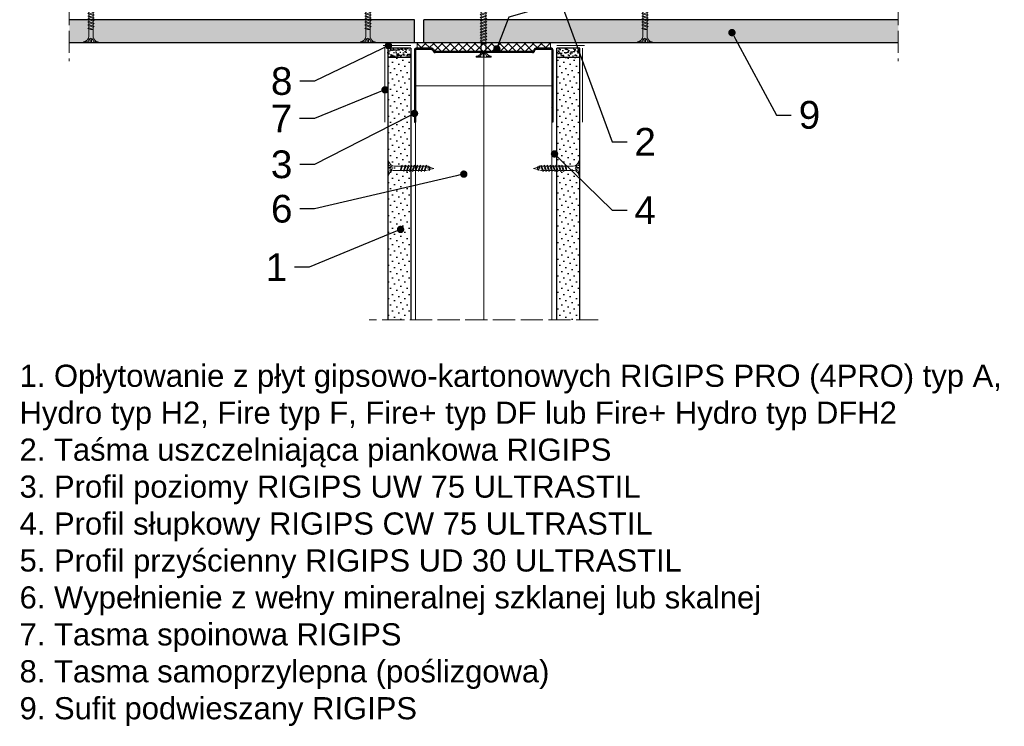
# Model space of a CAD drawing. Header units: millimetres. Extents: x -641 to 2681, y 417 to 2915.
# Tile 10 of 18: x 744 to 1277, y 2110 to 2492. Entities that reach past the tile are written whole.
import ezdxf
from ezdxf import colors
from ezdxf.entities.mleader import LeaderData, LeaderLine
from ezdxf.math import Vec2, Vec3

# ---------------------------------------------------------------- set-up
doc = ezdxf.new("R2010")
doc.units = ezdxf.units.MM
doc.linetypes.add('ACAD_ISO02W100', pattern=[15, 12, -3])
for name, color, linetype, lineweight in [('_ISOVER WELNA', 7, 'BATTING', 9), ('_RIGIPS AKCESORIA', 7, 'Continuous', 18), ('_RIGIPS G-K', 7, 'Continuous', 25), ('_RIGIPS PROFIL', 7, 'Continuous', 18), ('KRESKOWANIE', 7, 'Continuous', 9), ('opisy', 7, 'Continuous', 9), ('PRZERYWANA', 7, 'ACAD_ISO02W100', 9)]:
    doc.layers.add(name, color=color, linetype=linetype, lineweight=lineweight)
doc.styles.get("Standard").update_dxf_attribs({"font": 'arial.ttf'})
doc.linetypes.add('BATTING', pattern='A,0.00254,-2.54,[134,ltypeshp.shx,S=2.54,R=0,X=-2.54,Y=0],-5.08,[134,ltypeshp.shx,S=2.54,R=180,X=2.54,Y=0],-2.54', length=10.16254)

# ---------------------------------------------------------------- blocks, each defined once
blk = doc.blocks.new('UW 75 ULTRASTIL')
h = blk.add_hatch()
h.set_pattern_fill('ANSI31', color=256, scale=0.5, style=0)
h.paths.add_polyline_path([(-11.93, 0.56), (-11.6, 1.24, -0.286951), (-10.7, 1.8), (10.18, 1.8), (41.3, 1.8, -0.286951), (42.2, 1.24), (42.53, 0.56, 0.286951), (43.43, 0), (52, 0, 0.414214), (52.8, 0.8), (52.8, 40), (52.25, 40), (52.25, 0.8, -0.414214), (52, 0.55), (43.77, 0.55, -0.286951), (42.87, 1.11), (42.54, 1.79, 0.286951), (41.64, 2.35), (-11.04, 2.35, 0.286951), (-11.94, 1.79), (-12.27, 1.11, -0.286951), (-13.17, 0.55), (-21.4, 0.55, -0.414214), (-21.65, 0.8), (-21.65, 40), (-22.2, 40), (-22.2, 0.8, 0.414214), (-21.4, 0), (-12.83, 0, 0.286951)])
for p, q in [((-22.2, 0.8), (-22.2, 40)), ((-22.2, 40), (-21.65, 40)), ((-21.65, 0.8), (-21.65, 40)), ((52.25, 0.8), (52.25, 40)), ((52.8, 40), (52.25, 40)), ((52.8, 0.8), (52.8, 40)), ((-21.4, 0.55), (-13.17, 0.55)), ((-21.4, 0), (-12.83, 0)), ((-12.27, 1.11), (-11.94, 1.79)), ((-11.93, 0.56), (-11.6, 1.24)), ((-11.04, 2.35), (41.64, 2.35)), ((-10.7, 1.8), (41.3, 1.8)), ((42.53, 0.56), (42.2, 1.24)), ((42.87, 1.11), (42.54, 1.79)), ((43.43, 0), (52, 0)), ((43.77, 0.55), (52, 0.55))]:
    blk.add_line(p, q)
for centre, radius, start, end in [((-21.4, 0.8), 0.8, 180, 270), ((-21.4, 0.8), 0.25, 180, 270), ((-13.17, 1.55), 1, 270, 334.0435), ((-12.83, 1), 1, 270, 334.0435), ((-11.04, 1.35), 1, 90, 154.0435), ((-10.7, 0.8), 1, 90, 154.0435), ((41.3, 0.8), 1, 25.9565, 90), ((41.64, 1.35), 1, 25.9565, 90), ((43.43, 1), 1, 205.9565, 270), ((43.77, 1.55), 1, 205.9565, 270), ((52, 0.8), 0.8, 270, 0), ((52, 0.8), 0.25, 270, 0)]:
    blk.add_arc(centre, radius, start, end)
blk = doc.blocks.new('TN 25')
at = {"layer": '_RIGIPS AKCESORIA'}
for p, q in [((0, -0.84), (0, 7.16)), ((0, 7.16), (0.46, 7.16)), ((0.46, 7.16), (0.46, 4.78)), ((0.46, 4.78), (0, 4.78)), ((0, 3.5), (1.77, 3.5)), ((0, 2.83), (1.77, 2.83)), ((0.46, 1.64), (0, 1.64)), ((0.46, -0.84), (0.46, 1.64)), ((1.77, 3.5), (1.77, 4.2)), ((1.77, 2.83), (1.77, 2.18)), ((3.02, 4.46), (8.47, 4.46)), ((7.49, 2.01), (3.55, 2.01)), ((7.12, 4.46), (7.12, 3.18)), ((8.03, 2.01), (7.12, 4.46)), ((7.12, 3.18), (7.65, 1.53)), ((7.65, 1.53), (8.03, 2.01)), ((9.41, 2.01), (8.03, 2.01)), ((8.47, 4.46), (8.79, 5)), ((9.61, 1.51), (8.47, 4.46)), ((8.79, 5), (9.93, 2.01)), ((9, 4.46), (10.1, 4.46)), ((9.93, 2.01), (9.61, 1.51)), ((11.04, 2.01), (9.93, 2.01)), ((10.1, 4.46), (10.41, 5)), ((11.23, 1.51), (10.1, 4.46)), ((10.41, 5), (11.56, 2.01)), ((10.62, 4.46), (11.67, 4.46)), ((11.56, 2.01), (11.23, 1.51)), ((12.61, 2.01), (11.56, 2.01)), ((11.67, 4.46), (11.99, 5)), ((12.81, 1.51), (11.67, 4.46)), ((11.99, 5), (13.14, 2.01)), ((12.2, 4.46), (13.21, 4.46)), ((13.14, 2.01), (12.81, 1.51)), ((14.15, 2.01), (13.14, 2.01)), ((13.21, 4.46), (13.52, 5)), ((14.34, 1.51), (13.21, 4.46)), ((13.52, 5), (14.67, 2.01)), ((13.73, 4.46), (14.8, 4.46)), ((14.67, 2.01), (14.34, 1.51)), ((15.74, 2.01), (14.67, 2.01)), ((14.8, 4.46), (15.12, 5)), ((15.94, 1.51), (14.8, 4.46)), ((15.12, 5), (16.26, 2.01)), ((15.33, 4.46), (16.42, 4.46)), ((16.26, 2.01), (15.94, 1.51)), ((17.36, 2.01), (16.26, 2.01)), ((16.42, 4.46), (16.73, 5)), ((17.55, 1.51), (16.42, 4.46)), ((16.73, 5), (17.88, 2.01)), ((16.94, 4.46), (17.99, 4.46)), ((17.88, 2.01), (17.55, 1.51)), ((18.93, 2.01), (17.88, 2.01)), ((17.99, 4.46), (18.31, 5)), ((19.13, 1.51), (17.99, 4.46)), ((18.31, 5), (19.45, 2.01)), ((18.52, 4.46), (19.68, 4.46)), ((19.45, 2.01), (19.13, 1.51)), ((19.45, 2.01), (20.62, 2.01)), ((19.68, 4.46), (20, 5)), ((20.82, 1.51), (19.68, 4.46)), ((20, 5), (21.14, 2.01)), ((20.21, 4.46), (20.7, 4.46)), ((20.7, 4.46), (22.28, 3.98)), ((21.14, 2.01), (20.82, 1.51)), ((21.14, 2.01), (21.81, 2.12)), ((21.85, 1.83), (21.67, 3.28)), ((21.67, 3.28), (22.14, 2.4)), ((22.14, 2.4), (21.85, 1.83)), ((22.7, 2.36), (22.14, 2.4)), ((22.28, 3.98), (22.56, 4.37)), ((22.7, 2.36), (22.28, 3.98)), ((22.56, 4.37), (23.03, 2.71)), ((23.03, 2.71), (22.7, 2.36)), ((22.71, 3.85), (25, 3.24)), ((25, 3.24), (23.03, 2.71)), ((0, -0.84), (0.46, -0.84))]:
    blk.add_line(p, q, dxfattribs=at)
for centre, major_axis, ratio, start_param, end_param in [((3.09, 7.67), (0.17, 3.2), 0.826134, 1.773653, 3.180586), ((-0.04, 0.9), (0, 3.93), 0.848176, -0.720942, -0.151112), ((3.37, -1.57), (0.28, 3.57), 0.832181, 0.035984, 1.430787), ((-2.73, 15.91), (0, 14.76), 0.848176, 3.399396, 3.475072), ((0.59, 4.62), (0, 2.81), 0.848176, 3.475072, 3.862535), ((1.66, 3.18), (0, 0.895), 0.848176, -1.552777, -0.720942), ((1.66, 3.18), (0, 0.895), 0.848176, 3.862535, 4.730408)]:
    blk.add_ellipse(centre, major_axis=major_axis, ratio=ratio, start_param=start_param, end_param=end_param, dxfattribs=at)
blk = doc.blocks.new('TN 35')
at = {"layer": '_RIGIPS AKCESORIA'}
for p, q in [((0, -0.84), (0, 7.16)), ((0, 7.16), (0.46, 7.16)), ((0.46, 7.16), (0.46, 4.78)), ((0.46, 4.78), (0, 4.78)), ((0, 3.5), (1.77, 3.5)), ((0, 2.83), (1.77, 2.83)), ((0.46, 1.64), (0, 1.64)), ((0.46, -0.84), (0.46, 1.64)), ((1.77, 3.5), (1.77, 4.2)), ((1.77, 2.83), (1.77, 2.18)), ((3.02, 4.46), (8.47, 4.46)), ((7.49, 2.01), (3.55, 2.01)), ((7.12, 4.46), (7.12, 3.18)), ((8.03, 2.01), (7.12, 4.46)), ((7.12, 3.18), (7.65, 1.53)), ((7.65, 1.53), (8.03, 2.01)), ((9.41, 2.01), (8.03, 2.01)), ((8.47, 4.46), (8.79, 5)), ((9.61, 1.51), (8.47, 4.46)), ((8.79, 5), (9.93, 2.01)), ((9, 4.46), (10.1, 4.46)), ((9.93, 2.01), (9.61, 1.51)), ((11.04, 2.01), (9.93, 2.01)), ((10.1, 4.46), (10.41, 5)), ((11.23, 1.51), (10.1, 4.46)), ((10.41, 5), (11.56, 2.01)), ((10.62, 4.46), (11.67, 4.46)), ((11.56, 2.01), (11.23, 1.51)), ((12.61, 2.01), (11.56, 2.01)), ((11.67, 4.46), (11.99, 5)), ((12.81, 1.51), (11.67, 4.46)), ((11.99, 5), (13.14, 2.01)), ((12.2, 4.46), (13.21, 4.46)), ((13.14, 2.01), (12.81, 1.51)), ((14.15, 2.01), (13.14, 2.01)), ((13.21, 4.46), (13.52, 5)), ((14.34, 1.51), (13.21, 4.46)), ((13.52, 5), (14.67, 2.01)), ((13.73, 4.46), (14.8, 4.46)), ((14.67, 2.01), (14.34, 1.51)), ((15.74, 2.01), (14.67, 2.01)), ((14.8, 4.46), (15.12, 5)), ((15.94, 1.51), (14.8, 4.46)), ((15.12, 5), (16.26, 2.01)), ((15.33, 4.46), (16.42, 4.46)), ((16.26, 2.01), (15.94, 1.51)), ((17.36, 2.01), (16.26, 2.01)), ((16.42, 4.46), (16.73, 5)), ((17.55, 1.51), (16.42, 4.46)), ((16.73, 5), (17.88, 2.01)), ((16.94, 4.46), (17.99, 4.46)), ((17.88, 2.01), (17.55, 1.51)), ((18.93, 2.01), (17.84, 2.01)), ((17.99, 4.46), (18.31, 5)), ((19.13, 1.51), (17.99, 4.46)), ((18.31, 5), (19.45, 2.01)), ((18.52, 4.46), (19.57, 4.46)), ((19.45, 2.01), (19.13, 1.51)), ((20.51, 2.01), (19.41, 2.01)), ((19.57, 4.46), (19.88, 5)), ((20.7, 1.51), (19.57, 4.46)), ((19.88, 5), (21.03, 2.01)), ((20.09, 4.46), (21.14, 4.46)), ((21.03, 2.01), (20.7, 1.51)), ((22.08, 2.01), (20.99, 2.01)), ((21.14, 4.46), (21.46, 5)), ((22.28, 1.51), (21.14, 4.46)), ((21.46, 5), (22.6, 2.01)), ((21.67, 4.46), (22.72, 4.46)), ((22.6, 2.01), (22.28, 1.51)), ((23.66, 2.01), (22.56, 2.01)), ((22.72, 4.46), (23.03, 5)), ((23.85, 1.51), (22.72, 4.46)), ((23.03, 5), (24.18, 2.01)), ((23.24, 4.46), (24.29, 4.46)), ((24.18, 2.01), (23.85, 1.51)), ((25.23, 2.01), (24.14, 2.01)), ((24.29, 4.46), (24.61, 5)), ((25.43, 1.51), (24.29, 4.46)), ((24.61, 5), (25.75, 2.01)), ((24.81, 4.46), (25.87, 4.46)), ((25.75, 2.01), (25.43, 1.51)), ((26.81, 2.01), (25.71, 2.01)), ((25.87, 4.46), (26.18, 5)), ((27, 1.51), (25.87, 4.46)), ((26.18, 5), (27.33, 2.01)), ((26.39, 4.46), (27.44, 4.46)), ((27.33, 2.01), (27, 1.51)), ((28.38, 2.01), (27.33, 2.01)), ((27.44, 4.46), (27.76, 5)), ((28.58, 1.51), (27.44, 4.46)), ((27.76, 5), (28.9, 2.01)), ((27.96, 4.46), (29.13, 4.46)), ((28.9, 2.01), (28.58, 1.51)), ((28.9, 2.01), (30.07, 2.01)), ((29.13, 4.46), (29.45, 5)), ((30.27, 1.51), (29.13, 4.46)), ((29.45, 5), (30.59, 2.01)), ((29.65, 4.46), (30.15, 4.46)), ((30.15, 4.46), (31.73, 3.98)), ((30.59, 2.01), (30.27, 1.51)), ((30.59, 2.01), (31.26, 2.12)), ((31.3, 1.83), (31.12, 3.28)), ((31.12, 3.28), (31.59, 2.4)), ((31.59, 2.4), (31.3, 1.83)), ((32.15, 2.36), (31.59, 2.4)), ((31.73, 3.98), (32.01, 4.37)), ((32.15, 2.36), (31.73, 3.98)), ((32.01, 4.37), (32.48, 2.71)), ((32.48, 2.71), (32.15, 2.36)), ((32.16, 3.85), (35, 3.24)), ((35, 3.24), (32.48, 2.71)), ((0, -0.84), (0.46, -0.84))]:
    blk.add_line(p, q, dxfattribs=at)
for centre, major_axis, ratio, start_param, end_param in [((3.09, 7.67), (0.17, 3.2), 0.826134, 1.773653, 3.180586), ((-0.04, 0.9), (0, 3.93), 0.848176, -0.720942, -0.151112), ((3.37, -1.57), (0.28, 3.57), 0.832181, 0.035984, 1.430787), ((-2.73, 15.91), (0, 14.76), 0.848176, 3.399396, 3.475072), ((0.59, 4.62), (0, 2.81), 0.848176, 3.475072, 3.862535), ((1.66, 3.18), (0, 0.895), 0.848176, -1.552777, -0.720942), ((1.66, 3.18), (0, 0.895), 0.848176, 3.862535, 4.730408)]:
    blk.add_ellipse(centre, major_axis=major_axis, ratio=ratio, start_param=start_param, end_param=end_param, dxfattribs=at)
blk = doc.blocks.new('_Dot')
at = {"color": 0, "linetype": 'ByBlock', "lineweight": -2}
blk.add_line((-0.5, 0), (-1, 0), dxfattribs=at)
at = {"color": 0, "linetype": 'ByBlock', "const_width": 0.5}
blk.add_lwpolyline([(-0.25, 0, 1), (0.25, 0, 1)], format="xyb", close=True, dxfattribs=at)

msp = doc.modelspace()

# ---------------------------------------------------------------- hatches: boundary and pattern name
at = {"layer": '_RIGIPS G-K'}
h = msp.add_hatch(dxfattribs=at)
h.set_pattern_fill('AR-SAND', color=256, scale=0.05, angle=180, style=0)
h.set_pattern_definition([(217.5, (2606.2522, 3911.0313), (0.0800016, -2.4470662), [0, -1.9304, 0, -2.159, 0, -2.06375]), (187.5, (2606.2522, 3911.0313), (-2.2476164, -3.5841255), [0, -1.0414, 0, -1.7399, 0, -0.66675]), (147.5, (2607.8143, 3911.0313), (-3.9549619, -0.007186), [0, -0.635, 0, -2.286, 0, -2.9845]), (137.5, (2607.8143, 3911.0313), (-3.817782, -1.1146466), [0, -0.3175, 0, -1.4986, 0, -1.7145])])
h.paths.add_polyline_path([(943.48, 2471.9), (955.98, 2471.9), (955.98, 2476.9), (943.48, 2476.9)])
h = msp.add_hatch(dxfattribs=at)
h.set_pattern_fill('AR-SAND', color=256, scale=0.05, angle=180, style=0)
h.set_pattern_definition([(217.5, (2634.2522, 3911.0313), (0.0800016, -2.4470662), [0, -1.9304, 0, -2.159, 0, -2.06375]), (187.5, (2634.2522, 3911.0313), (-2.2476164, -3.5841255), [0, -1.0414, 0, -1.7399, 0, -0.66675]), (147.5, (2635.8143, 3911.0313), (-3.9549619, -0.007186), [0, -0.635, 0, -2.286, 0, -2.9845]), (137.5, (2635.8143, 3911.0313), (-3.817782, -1.1146466), [0, -0.3175, 0, -1.4986, 0, -1.7145])])
h.paths.add_polyline_path([(1034.98, 2471.9), (1047.48, 2471.9), (1047.48, 2476.9), (1034.98, 2476.9)])
h = msp.add_hatch(dxfattribs=at)
h.set_pattern_fill('DOTS', color=256, scale=2, angle=225, style=0)
h.set_pattern_definition([(225, (-1608.7976, 1162.7738), (1.122532, -3.367596), [0, -3.175])])
h.paths.add_polyline_path([(943.48, 2329.9), (955.98, 2329.9), (955.98, 2471.9), (943.48, 2471.9)])
h = msp.add_hatch(dxfattribs=at)
h.set_pattern_fill('DOTS', color=256, scale=2, angle=225, style=0)
h.set_pattern_definition([(225, (-1605.7976, 1162.7738), (1.122532, -3.367596), [0, -3.175])])
h.paths.add_polyline_path([(1034.98, 2329.9), (1047.48, 2329.9), (1047.48, 2471.9), (1034.98, 2471.9)])
at = {"layer": 'KRESKOWANIE'}
h = msp.add_hatch(dxfattribs=at)
h.set_pattern_fill('DOTS', color=256, scale=2, angle=225, style=0)
h.set_pattern_definition([(225, (451.8307, 737.983), (1.122532, -3.367596), [0, -3.175])])
h.paths.add_polyline_path([(957.98, 2479.9), (957.98, 2492.4), (770.98, 2492.4), (770.98, 2479.9)])
h.paths.add_polyline_path([(962.98, 2492.4), (962.98, 2479.9), (1219.98, 2479.9), (1219.98, 2492.4)])
h = msp.add_hatch(dxfattribs=at)
h.set_pattern_fill('ANSI37', color=256, angle=270, style=0)
h.set_pattern_definition([(315, (2946.2522, 3914.0313), (2.245064, 2.245064), []), (45, (2946.2522, 3914.0313), (-2.245064, 2.245064), [])])
h.paths.add_polyline_path([(959.38, 2476.9), (967.35, 2476.9, -0.286951), (968.25, 2476.34), (968.58, 2475.66, 0.286951), (969.48, 2475.1), (1021.48, 2475.1, 0.286951), (1022.37, 2475.66), (1022.7, 2476.34, -0.286951), (1023.6, 2476.9), (1031.58, 2476.9), (1031.58, 2479.9), (959.38, 2479.9)])

# ---------------------------------------------------------------- linework, layer by layer
at = {"layer": '_ISOVER WELNA', "ltscale": 3.6}
msp.add_line((995.48, 2329.9), (995.48, 2474.55), dxfattribs=at)
at = {"layer": '_RIGIPS AKCESORIA'}
for p, q in [((955.98, 2478.4), (940.98, 2478.4)), ((941.98, 2476.9), (941.98, 2436.9)), ((1034.98, 2478.4), (1049.98, 2478.4)), ((1048.98, 2476.9), (1048.98, 2436.9))]:
    msp.add_line(p, q, dxfattribs=at)
at = {"layer": '_RIGIPS G-K'}
for p, q in [((957.98, 2492.4), (770.98, 2492.4)), ((957.98, 2479.9), (957.98, 2492.4)), ((1219.98, 2492.4), (962.98, 2492.4)), ((962.98, 2479.9), (962.98, 2492.4)), ((1219.98, 2479.9), (770.98, 2479.9)), ((943.48, 2476.9), (943.48, 2329.9)), ((955.98, 2476.9), (943.48, 2476.9)), ((955.98, 2476.9), (955.98, 2329.9)), ((1034.98, 2329.9), (1034.98, 2476.9)), ((1047.48, 2476.9), (1034.98, 2476.9)), ((1047.48, 2329.9), (1047.48, 2476.9)), ((955.98, 2471.9), (943.48, 2471.9)), ((1047.48, 2471.9), (1034.98, 2471.9))]:
    msp.add_line(p, q, dxfattribs=at)
at = {"layer": '_RIGIPS PROFIL', "lineweight": 9}
for p, q in [((958.58, 2456.5), (1032.38, 2456.5)), ((958.58, 2329.9), (958.58, 2456.5)), ((1032.38, 2329.9), (1032.38, 2456.5))]:
    msp.add_line(p, q, dxfattribs=at)
at = {"layer": 'KRESKOWANIE'}
for p, q in [((959.38, 2476.9), (959.38, 2479.9)), ((1031.58, 2476.9), (1031.58, 2479.9))]:
    msp.add_line(p, q, dxfattribs=at)
at = {"layer": 'PRZERYWANA'}
for p, q in [((770.98, 2531.4), (770.98, 2469.9)), ((1219.98, 2531.4), (1219.98, 2469.9)), ((1057.48, 2329.9), (933.48, 2329.9))]:
    msp.add_line(p, q, dxfattribs=at)

# ---------------------------------------------------------------- block references
for name, p, rotation in [('TN 35', (998.61, 2472.13), 90), ('UW 75 ULTRASTIL', (1010.78, 2476.9), 180)]:
    msp.add_blockref(name, p, dxfattribs=dict(rotation=rotation))
at = {"layer": '_RIGIPS AKCESORIA', "xscale": -1}
for p, rotation in [((779.58, 2479.9), 270), ((929.58, 2479.9), 270), ((1079.58, 2479.9), 270), ((943.48, 2415.15), 180)]:
    msp.add_blockref('TN 25', p, dxfattribs=dict(at, rotation=rotation))
at = {"layer": '_RIGIPS AKCESORIA', "rotation": 180}
msp.add_blockref('TN 25', (1047.48, 2415.15), dxfattribs=at)

# ---------------------------------------------------------------- texts
at = {"insert": (744.12, 2305.59), "char_height": 12, "width": 536.4771, "attachment_point": 1}
msp.add_mtext('1. Opłytowanie z płyt gipsowo-kartonowych RIGIPS PRO (4PRO) typ A, Hydro typ H2, Fire typ F, Fire+ typ DF lub Fire+ Hydro typ DFH2\\P2. Taśma uszczelniająca piankowa RIGIPS\\P3. Profil poziomy RIGIPS UW 75 ULTRASTIL\\P4. Profil słupkowy RIGIPS CW 75 ULTRASTIL\\P5. Profil przyścienny RIGIPS UD 30 ULTRASTIL\\P6. Wypełnienie z wełny mineralnej szklanej lub skalnej\\P7. Tasma spoinowa RIGIPS\\P8. Tasma samoprzylepna (poślizgowa)\\P9. Sufit podwieszany RIGIPS', dxfattribs=at)

# ---------------------------------------------------------------- leaders
at = {"layer": 'opisy'}
ml = msp.add_multileader_mtext('Standard', dxfattribs=at)
ml.set_content('2', color=256)
ml.set_leader_properties()
ml.set_arrow_properties(name='DOT')
ml.build(insert=Vec2(0, 0))
ctx = ml.context
ctx.base_point, ctx.char_height, ctx.landing_gap_size, ctx.plane_origin = Vec3(1073.07, 2426.29), 15, 4, Vec3(1017.69, 2477.52)
notes = []
notes.append((ctx, [(0, (1, 1, 0), (1065.07, 2426.29), (1, 0), 8, [(2, [(1002.58, 2476.59), (1009.16, 2494.04), (1037.25, 2501.88)], 0, [])])]))
ctx.mtext.insert, ctx.mtext.flow_direction = Vec3(1077.07, 2433.79), 5
ml = msp.add_multileader_mtext('Standard', dxfattribs=at)
ml.set_content('9', color=256)
ml.set_leader_properties()
ml.set_arrow_properties(name='DOT')
ml.build(insert=Vec2(0, 0))
ctx = ml.context
ctx.base_point, ctx.char_height, ctx.landing_gap_size, ctx.plane_origin = Vec3(1162.03, 2440.75), 15, 4, Vec3(1129.88, 2485.4)
notes.append((ctx, [(0, (1, 1, 0), (1154.03, 2440.75), (1, 0), 8, [(0, [(1129.88, 2485.4)], 0, [])])]))
ctx.mtext.insert, ctx.mtext.flow_direction = Vec3(1166.03, 2448.38), 5
ml = msp.add_multileader_mtext('Standard', dxfattribs=at)
ml.set_content('8', color=256)
ml.set_leader_properties()
ml.set_arrow_properties(name='DOT')
ml.build(insert=Vec2(0, 0))
ctx = ml.context
ctx.base_point, ctx.char_height, ctx.landing_gap_size, ctx.plane_origin = Vec3(878, 2459.06), 15, 4, Vec3(943.89, 2478.36)
ctx.text_align_type = 2
notes.append((ctx, [(0, (1, 1, 0), (903.88, 2459.06), (-1, 0), 8, [(0, [(943.89, 2478.36)], 0, [])])]))
ctx.mtext.insert, ctx.mtext.alignment, ctx.mtext.flow_direction = Vec3(891.88, 2466.69), 3, 5
ml = msp.add_multileader_mtext('Standard', dxfattribs=at)
ml.set_content('7', color=256)
ml.set_leader_properties()
ml.set_arrow_properties(name='DOT')
ml.build(insert=Vec2(0, 0))
ctx = ml.context
ctx.base_point, ctx.char_height, ctx.landing_gap_size, ctx.plane_origin = Vec3(878.06, 2438.9), 15, 4, Vec3(942.03, 2454.42)
ctx.text_align_type = 2
notes.append((ctx, [(0, (1, 1, 0), (903.77, 2438.9), (-1, 0), 8, [(0, [(942.03, 2454.42)], 0, [])])]))
ctx.mtext.insert, ctx.mtext.alignment, ctx.mtext.flow_direction = Vec3(891.77, 2446.4), 3, 5
ml = msp.add_multileader_mtext('Standard', dxfattribs=at)
ml.set_content('3', color=256)
ml.set_leader_properties()
ml.set_arrow_properties(name='DOT')
ml.build(insert=Vec2(0, 0))
ctx = ml.context
ctx.base_point, ctx.char_height, ctx.landing_gap_size, ctx.plane_origin = Vec3(878.02, 2413.95), 15, 4, Vec3(941.96, 2439.16)
ctx.text_align_type = 2
notes.append((ctx, [(0, (1, 1, 0), (903.84, 2413.95), (-1, 0), 8, [(0, [(957.98, 2441.64)], 0, [])])]))
ctx.mtext.insert, ctx.mtext.alignment, ctx.mtext.flow_direction = Vec3(891.84, 2421.59), 3, 5
ml = msp.add_multileader_mtext('Standard', dxfattribs=at)
ml.set_content('4', color=256)
ml.set_leader_properties()
ml.set_arrow_properties(name='DOT')
ml.build(insert=Vec2(0, 0))
ctx = ml.context
ctx.base_point, ctx.char_height, ctx.landing_gap_size, ctx.plane_origin = Vec3(1073.07, 2389.27), 15, 4, Vec3(1033.8, 2419.71)
notes.append((ctx, [(0, (1, 1, 0), (1065.07, 2389.27), (1, 0), 8, [(0, [(1033.8, 2419.71)], 0, [])])]))
ctx.mtext.insert, ctx.mtext.flow_direction = Vec3(1077.07, 2396.77), 5
ml = msp.add_multileader_mtext('Standard', dxfattribs=at)
ml.set_content('6', color=256)
ml.set_leader_properties()
ml.set_arrow_properties(name='DOT')
ml.build(insert=Vec2(0, 0))
ctx = ml.context
ctx.base_point, ctx.char_height, ctx.landing_gap_size, ctx.plane_origin = Vec3(877.99, 2389.91), 15, 4, Vec3(984.68, 2408.77)
ctx.text_align_type = 2
notes.append((ctx, [(0, (1, 1, 0), (903.9, 2389.91), (-1, 0), 8, [(0, [(984.68, 2408.77)], 0, [])])]))
ctx.mtext.insert, ctx.mtext.alignment, ctx.mtext.flow_direction = Vec3(891.9, 2397.54), 3, 5
ml = msp.add_multileader_mtext('Standard', dxfattribs=at)
ml.set_content('1', color=256)
ml.set_leader_properties()
ml.set_arrow_properties(name='DOT')
ml.build(insert=Vec2(0, 0))
ctx = ml.context
ctx.base_point, ctx.char_height, ctx.landing_gap_size, ctx.plane_origin = Vec3(879.45, 2358.33), 15, 4, Vec3(950.43, 2378.83)
ctx.text_align_type = 2
notes.append((ctx, [(0, (1, 1, 0), (900.98, 2358.33), (-1, 0), 8, [(0, [(950.43, 2378.83)], 0, [])])]))
ctx.mtext.insert, ctx.mtext.alignment, ctx.mtext.flow_direction = Vec3(888.98, 2365.83), 3, 5
for ctx, leaders in notes:
    for number, flags, end, landing, length, lines in leaders:
        leader = LeaderData()
        leader.index, (leader.has_last_leader_line, leader.has_dogleg_vector, leader.attachment_direction) = number, flags
        leader.last_leader_point, leader.dogleg_vector, leader.dogleg_length = Vec3(end), Vec3(landing), length
        for number, points, colour, breaks in lines:
            line = LeaderLine()
            line.index, line.vertices, line.color, line.breaks = number, Vec3.list(points), colors.encode_raw_color(colour), breaks
            leader.lines.append(line)
        ctx.leaders.append(leader)

doc.saveas('drawing.dxf')
